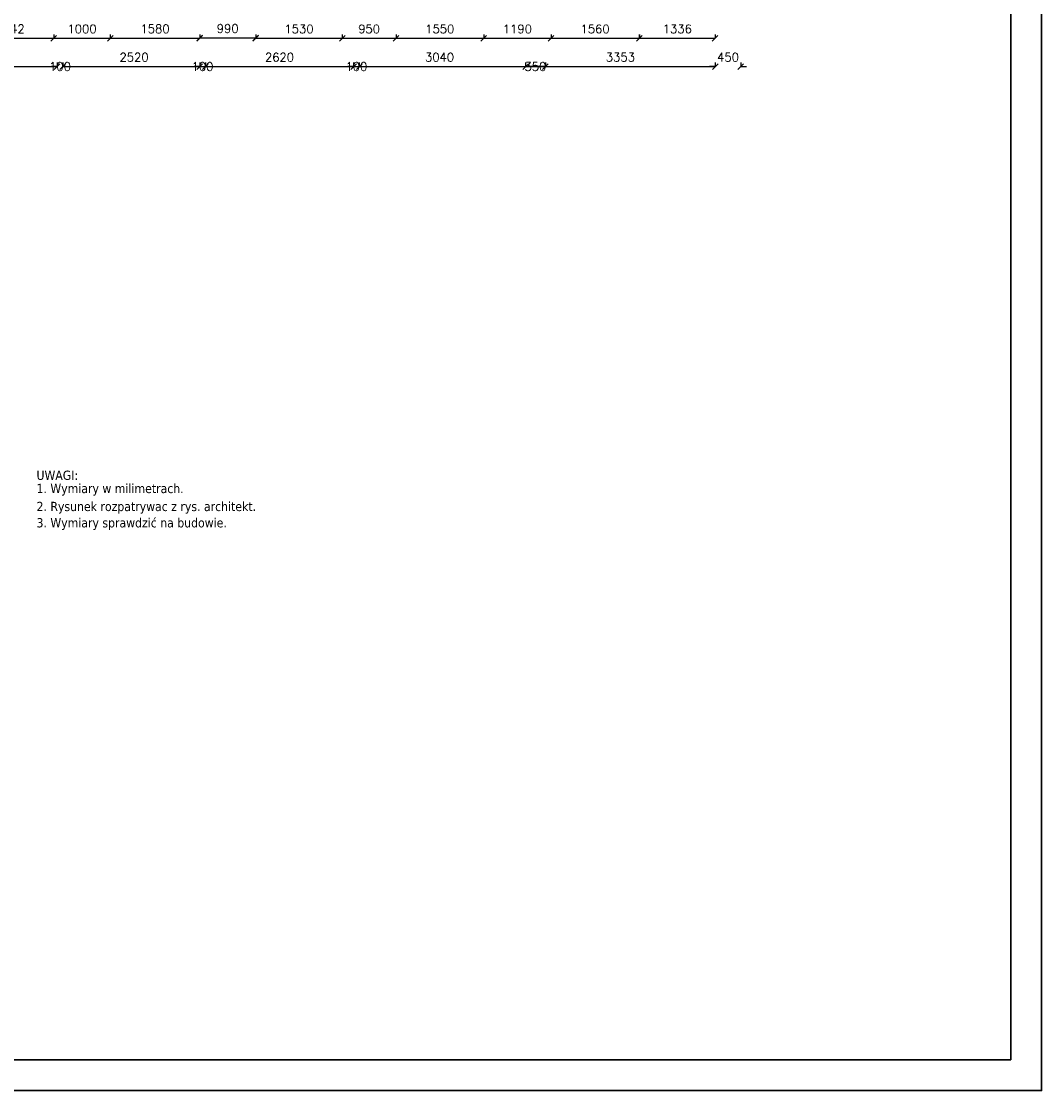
# Model space of a CAD drawing. Header units: millimetres. Extents: x -29041 to 64500, y 110629 to 283923.
# Tile 39 of 49: x 37871 to 55905, y 164218 to 183125. Entities that reach past the tile are written whole.
import ezdxf

# ---------------------------------------------------------------- set-up
doc = ezdxf.new("R2010")
doc.units = ezdxf.units.MM
for name, color, linetype in [('beton', 7, 'Continuous'), ('LC_Rzutnia', 7, 'Continuous'), ('sciany', 7, 'Continuous')]:
    doc.layers.add(name, color=color, linetype=linetype)
doc.layers.add('NIE do druku', color=215, linetype='Continuous', plot=False)
doc.styles.get("Standard").update_dxf_attribs({"font": 'arial.ttf'})
doc.styles.add('TXT 50', font='simplex.shx', dxfattribs={"height": 150})
doc.styles.add('txt150', font='arial.ttf', dxfattribs={"height": 150})
doc.dimstyles.new('wymiary1do50', dxfattribs={"dimtxt": 150, "dimasz": 100, "dimexe": 0.18, "dimexo": 0.066, "dimgap": 90, "dimtad": 1, "dimdec": 0, "dimzin": 0, "dimdsep": 46, "dimtxsty": 'txt150', "dimblk": 'OBLIQUE', "dimcen": 0.09, "dimclrd": 1, "dimclre": 1, "dimadec": 0, "dimazin": 0, "dimtfac": 1, "dimtdec": 0, "dimtix": 1, "dimtofl": 0, "dimtmove": 2, "dimatfit": 3, "dimfxl": 1, "dimtfillclr": 256, "dimtolj": 1, "dimtzin": 0, "dimarcsym": 0})

# ---------------------------------------------------------------- blocks, each defined once
blk = doc.blocks.new('_Oblique')
at = {"layer": 'sciany', "color": 0, "lineweight": -2}
blk.add_line((-0.5, -0.5), (0.5, 0.5), dxfattribs=at)
blk = doc.blocks.new('*D365')
at = {"layer": 'beton', "color": 1, "lineweight": -2}
for p, q in [((36203, 182396), (36203, 182326)), ((36203, 182327), (38503, 182327)), ((38503, 182396), (38503, 182326))]:
    blk.add_line(p, q, dxfattribs=at)
at = {"layer": 'Defpoints', "color": 0}
for p in [(36203, 182397), (38503, 182397), (38503, 182327)]:
    blk.add_point(p, dxfattribs=at)
at = {"layer": 'beton', "color": 1, "lineweight": -2, "xscale": 100, "yscale": 100, "zscale": 100, "rotation": 180}
blk.add_blockref('_Oblique', (36203, 182327), dxfattribs=at)
at = {"layer": 'beton', "color": 1, "lineweight": -2, "xscale": 100, "yscale": 100, "zscale": 100}
blk.add_blockref('_Oblique', (38503, 182327), dxfattribs=at)
at = {"layer": 'beton', "color": 0, "insert": (37353, 182492), "char_height": 150, "attachment_point": 5, "style": 'TXT 50'}
blk.add_mtext('\\A1;2300', dxfattribs=at)
blk = doc.blocks.new('*D366')
at = {"layer": 'beton', "color": 1, "lineweight": -2}
for p, q in [((38503, 182327), (38403, 182327)), ((38503, 182396), (38503, 182326)), ((38603, 182396), (38603, 182326)), ((38603, 182327), (38703, 182327))]:
    blk.add_line(p, q, dxfattribs=at)
at = {"layer": 'Defpoints', "color": 0}
for p in [(38503, 182397), (38603, 182397), (38603, 182327)]:
    blk.add_point(p, dxfattribs=at)
at = {"layer": 'beton', "color": 1, "lineweight": -2, "xscale": 100, "yscale": 100, "zscale": 100}
blk.add_blockref('_Oblique', (38503, 182327), dxfattribs=at)
at = {"layer": 'beton', "color": 1, "lineweight": -2, "xscale": 100, "yscale": 100, "zscale": 100, "rotation": 180}
blk.add_blockref('_Oblique', (38603, 182327), dxfattribs=at)
at = {"layer": 'beton', "color": 0, "insert": (38553, 182327), "char_height": 150, "attachment_point": 5, "style": 'TXT 50'}
blk.add_mtext('\\A1;100', dxfattribs=at)
blk = doc.blocks.new('*D367')
at = {"layer": 'beton', "color": 1, "lineweight": -2}
for p, q in [((38603, 182396), (38603, 182326)), ((38603, 182327), (41123, 182327)), ((41123, 182396), (41123, 182326))]:
    blk.add_line(p, q, dxfattribs=at)
at = {"layer": 'Defpoints', "color": 0}
for p in [(38603, 182397), (41123, 182397), (41123, 182327)]:
    blk.add_point(p, dxfattribs=at)
at = {"layer": 'beton', "color": 1, "lineweight": -2, "xscale": 100, "yscale": 100, "zscale": 100, "rotation": 180}
blk.add_blockref('_Oblique', (38603, 182327), dxfattribs=at)
at = {"layer": 'beton', "color": 1, "lineweight": -2, "xscale": 100, "yscale": 100, "zscale": 100}
blk.add_blockref('_Oblique', (41123, 182327), dxfattribs=at)
at = {"layer": 'beton', "color": 0, "insert": (39863, 182492), "char_height": 150, "attachment_point": 5, "style": 'TXT 50'}
blk.add_mtext('\\A1;2520', dxfattribs=at)
blk = doc.blocks.new('*D368')
at = {"layer": 'beton', "color": 1, "lineweight": -2}
for p, q in [((41123, 182396), (41123, 182326)), ((41123, 182327), (43743, 182327)), ((43743, 182396), (43743, 182326))]:
    blk.add_line(p, q, dxfattribs=at)
at = {"layer": 'Defpoints', "color": 0}
for p in [(41123, 182397), (43743, 182397), (43743, 182327)]:
    blk.add_point(p, dxfattribs=at)
at = {"layer": 'beton', "color": 1, "lineweight": -2, "xscale": 100, "yscale": 100, "zscale": 100, "rotation": 180}
blk.add_blockref('_Oblique', (41123, 182327), dxfattribs=at)
at = {"layer": 'beton', "color": 1, "lineweight": -2, "xscale": 100, "yscale": 100, "zscale": 100}
blk.add_blockref('_Oblique', (43743, 182327), dxfattribs=at)
at = {"layer": 'beton', "color": 0, "insert": (42433, 182492), "char_height": 150, "attachment_point": 5, "style": 'TXT 50'}
blk.add_mtext('\\A1;2620', dxfattribs=at)
blk = doc.blocks.new('*D369')
at = {"layer": 'beton', "color": 1, "lineweight": -2}
for p, q in [((43743, 182396), (43743, 182326)), ((43743, 182327), (46783, 182327)), ((46783, 182396), (46783, 182326))]:
    blk.add_line(p, q, dxfattribs=at)
at = {"layer": 'Defpoints', "color": 0}
for p in [(43743, 182397), (46783, 182397), (46783, 182327)]:
    blk.add_point(p, dxfattribs=at)
at = {"layer": 'beton', "color": 1, "lineweight": -2, "xscale": 100, "yscale": 100, "zscale": 100, "rotation": 180}
blk.add_blockref('_Oblique', (43743, 182327), dxfattribs=at)
at = {"layer": 'beton', "color": 1, "lineweight": -2, "xscale": 100, "yscale": 100, "zscale": 100}
blk.add_blockref('_Oblique', (46783, 182327), dxfattribs=at)
at = {"layer": 'beton', "color": 0, "insert": (45263, 182492), "char_height": 150, "attachment_point": 5, "style": 'TXT 50'}
blk.add_mtext('\\A1;3040', dxfattribs=at)
blk = doc.blocks.new('*D370')
at = {"layer": 'beton', "color": 1, "lineweight": -2}
for p, q in [((46783, 182396), (46783, 182326)), ((46783, 182327), (50136, 182327)), ((50136, 182396), (50136, 182326))]:
    blk.add_line(p, q, dxfattribs=at)
at = {"layer": 'Defpoints', "color": 0}
for p in [(46783, 182397), (50136, 182397), (50136, 182327)]:
    blk.add_point(p, dxfattribs=at)
at = {"layer": 'beton', "color": 1, "lineweight": -2, "xscale": 100, "yscale": 100, "zscale": 100, "rotation": 180}
blk.add_blockref('_Oblique', (46783, 182327), dxfattribs=at)
at = {"layer": 'beton', "color": 1, "lineweight": -2, "xscale": 100, "yscale": 100, "zscale": 100}
blk.add_blockref('_Oblique', (50136, 182327), dxfattribs=at)
at = {"layer": 'beton', "color": 0, "insert": (48459, 182492), "char_height": 150, "attachment_point": 5, "style": 'TXT 50'}
blk.add_mtext('\\A1;3353', dxfattribs=at)
blk = doc.blocks.new('*D371')
at = {"layer": 'beton', "color": 1, "lineweight": -2}
for p, q in [((50136, 182327), (50036, 182327)), ((50136, 182396), (50136, 182326)), ((50586, 182396), (50586, 182326)), ((50586, 182327), (50686, 182327))]:
    blk.add_line(p, q, dxfattribs=at)
at = {"layer": 'Defpoints', "color": 0}
for p in [(50136, 182397), (50586, 182397), (50586, 182327)]:
    blk.add_point(p, dxfattribs=at)
at = {"layer": 'beton', "color": 1, "lineweight": -2, "xscale": 100, "yscale": 100, "zscale": 100}
blk.add_blockref('_Oblique', (50136, 182327), dxfattribs=at)
at = {"layer": 'beton', "color": 1, "lineweight": -2, "xscale": 100, "yscale": 100, "zscale": 100, "rotation": 180}
blk.add_blockref('_Oblique', (50586, 182327), dxfattribs=at)
at = {"layer": 'beton', "color": 0, "insert": (50361, 182492), "char_height": 150, "attachment_point": 5, "style": 'TXT 50'}
blk.add_mtext('\\A1;450', dxfattribs=at)
blk = doc.blocks.new('*D372')
at = {"layer": 'beton', "color": 1, "lineweight": -2}
for p, q in [((46783, 182396), (46783, 182326)), ((47133, 182327), (46783, 182327)), ((47133, 182396), (47133, 182326))]:
    blk.add_line(p, q, dxfattribs=at)
at = {"layer": 'Defpoints', "color": 0}
for p in [(46783, 182397), (46783, 182327), (47133, 182397)]:
    blk.add_point(p, dxfattribs=at)
at = {"layer": 'beton', "color": 1, "lineweight": -2, "xscale": 100, "yscale": 100, "zscale": 100, "rotation": 180}
blk.add_blockref('_Oblique', (46783, 182327), dxfattribs=at)
at = {"layer": 'beton', "color": 1, "lineweight": -2, "xscale": 100, "yscale": 100, "zscale": 100}
blk.add_blockref('_Oblique', (47133, 182327), dxfattribs=at)
at = {"layer": 'beton', "color": 0, "insert": (46958, 182327), "char_height": 150, "attachment_point": 5, "style": 'TXT 50'}
blk.add_mtext('\\A1;350', dxfattribs=at)
blk = doc.blocks.new('*D373')
at = {"layer": 'beton', "color": 1, "lineweight": -2}
for p, q in [((43743, 182327), (43643, 182327)), ((43743, 182396), (43743, 182326)), ((43843, 182396), (43843, 182326)), ((43843, 182327), (43943, 182327))]:
    blk.add_line(p, q, dxfattribs=at)
at = {"layer": 'Defpoints', "color": 0}
for p in [(43743, 182397), (43843, 182397), (43843, 182327)]:
    blk.add_point(p, dxfattribs=at)
at = {"layer": 'beton', "color": 1, "lineweight": -2, "xscale": 100, "yscale": 100, "zscale": 100}
blk.add_blockref('_Oblique', (43743, 182327), dxfattribs=at)
at = {"layer": 'beton', "color": 1, "lineweight": -2, "xscale": 100, "yscale": 100, "zscale": 100, "rotation": 180}
blk.add_blockref('_Oblique', (43843, 182327), dxfattribs=at)
at = {"layer": 'beton', "color": 0, "insert": (43793, 182327), "char_height": 150, "attachment_point": 5, "style": 'TXT 50'}
blk.add_mtext('\\A1;100', dxfattribs=at)
blk = doc.blocks.new('*D374')
at = {"layer": 'beton', "color": 1, "lineweight": -2}
for p, q in [((41023, 182327), (40923, 182327)), ((41023, 182396), (41023, 182326)), ((41123, 182396), (41123, 182326)), ((41123, 182327), (41223, 182327))]:
    blk.add_line(p, q, dxfattribs=at)
at = {"layer": 'Defpoints', "color": 0}
for p in [(41023, 182397), (41023, 182327), (41123, 182397)]:
    blk.add_point(p, dxfattribs=at)
at = {"layer": 'beton', "color": 1, "lineweight": -2, "xscale": 100, "yscale": 100, "zscale": 100}
blk.add_blockref('_Oblique', (41023, 182327), dxfattribs=at)
at = {"layer": 'beton', "color": 1, "lineweight": -2, "xscale": 100, "yscale": 100, "zscale": 100, "rotation": 180}
blk.add_blockref('_Oblique', (41123, 182327), dxfattribs=at)
at = {"layer": 'beton', "color": 0, "insert": (41073, 182327), "char_height": 150, "attachment_point": 5, "style": 'TXT 50'}
blk.add_mtext('\\A1;100', dxfattribs=at)
blk = doc.blocks.new('*D381')
at = {"layer": 'beton', "color": 1, "lineweight": -2}
for p, q in [((36900, 182895), (36900, 182828)), ((36900, 182828), (38443, 182828)), ((38443, 182895), (38443, 182828))]:
    blk.add_line(p, q, dxfattribs=at)
at = {"layer": 'Defpoints', "color": 0}
for p in [(36900, 182896), (38443, 182896), (38443, 182828)]:
    blk.add_point(p, dxfattribs=at)
at = {"layer": 'beton', "color": 1, "lineweight": -2, "xscale": 100, "yscale": 100, "zscale": 100, "rotation": 180}
blk.add_blockref('_Oblique', (36900, 182828), dxfattribs=at)
at = {"layer": 'beton', "color": 1, "lineweight": -2, "xscale": 100, "yscale": 100, "zscale": 100}
blk.add_blockref('_Oblique', (38443, 182828), dxfattribs=at)
at = {"layer": 'beton', "color": 0, "insert": (37672, 182993), "char_height": 150, "attachment_point": 5, "style": 'TXT 50'}
blk.add_mtext('\\A1;1542', dxfattribs=at)
blk = doc.blocks.new('*D382')
at = {"layer": 'beton', "color": 1, "lineweight": -2}
for p, q in [((38443, 182895), (38443, 182826)), ((39443, 182895), (39443, 182826)), ((38443, 182827), (39443, 182827))]:
    blk.add_line(p, q, dxfattribs=at)
at = {"layer": 'Defpoints', "color": 0}
for p in [(38443, 182896), (39443, 182896), (39443, 182827)]:
    blk.add_point(p, dxfattribs=at)
at = {"layer": 'beton', "color": 1, "lineweight": -2, "xscale": 100, "yscale": 100, "zscale": 100, "rotation": 180}
blk.add_blockref('_Oblique', (38443, 182827), dxfattribs=at)
at = {"layer": 'beton', "color": 1, "lineweight": -2, "xscale": 100, "yscale": 100, "zscale": 100}
blk.add_blockref('_Oblique', (39443, 182827), dxfattribs=at)
at = {"layer": 'beton', "color": 0, "insert": (38943, 182992), "char_height": 150, "attachment_point": 5, "style": 'TXT 50'}
blk.add_mtext('\\A1;1000', dxfattribs=at)
blk = doc.blocks.new('*D383')
at = {"layer": 'beton', "color": 1, "lineweight": -2}
for p, q in [((39443, 182895), (39443, 182828)), ((41023, 182895), (41023, 182828)), ((39443, 182828), (41023, 182828))]:
    blk.add_line(p, q, dxfattribs=at)
at = {"layer": 'Defpoints', "color": 0}
for p in [(39443, 182896), (41023, 182896), (41023, 182828)]:
    blk.add_point(p, dxfattribs=at)
at = {"layer": 'beton', "color": 1, "lineweight": -2, "xscale": 100, "yscale": 100, "zscale": 100, "rotation": 180}
blk.add_blockref('_Oblique', (39443, 182828), dxfattribs=at)
at = {"layer": 'beton', "color": 1, "lineweight": -2, "xscale": 100, "yscale": 100, "zscale": 100}
blk.add_blockref('_Oblique', (41023, 182828), dxfattribs=at)
at = {"layer": 'beton', "color": 0, "insert": (40233, 182993), "char_height": 150, "attachment_point": 5, "style": 'TXT 50'}
blk.add_mtext('\\A1;1580', dxfattribs=at)
blk = doc.blocks.new('*D384')
at = {"layer": 'beton', "color": 1, "lineweight": -2}
for p, q in [((41023, 182895), (41023, 182834)), ((41023, 182834), (42013, 182834)), ((42013, 182895), (42013, 182834))]:
    blk.add_line(p, q, dxfattribs=at)
at = {"layer": 'Defpoints', "color": 0}
for p in [(41023, 182896), (42013, 182896), (42013, 182834)]:
    blk.add_point(p, dxfattribs=at)
at = {"layer": 'beton', "color": 1, "lineweight": -2, "xscale": 100, "yscale": 100, "zscale": 100, "rotation": 180}
blk.add_blockref('_Oblique', (41023, 182834), dxfattribs=at)
at = {"layer": 'beton', "color": 1, "lineweight": -2, "xscale": 100, "yscale": 100, "zscale": 100}
blk.add_blockref('_Oblique', (42013, 182834), dxfattribs=at)
at = {"layer": 'beton', "color": 0, "insert": (41518, 182999), "char_height": 150, "attachment_point": 5, "style": 'TXT 50'}
blk.add_mtext('\\A1;990', dxfattribs=at)
blk = doc.blocks.new('*D385')
at = {"layer": 'beton', "color": 1, "lineweight": -2}
for p, q in [((42013, 182895), (42013, 182826)), ((43543, 182895), (43543, 182826)), ((42013, 182826), (43543, 182826))]:
    blk.add_line(p, q, dxfattribs=at)
at = {"layer": 'Defpoints', "color": 0}
for p in [(42013, 182896), (43543, 182896), (43543, 182826)]:
    blk.add_point(p, dxfattribs=at)
at = {"layer": 'beton', "color": 1, "lineweight": -2, "xscale": 100, "yscale": 100, "zscale": 100, "rotation": 180}
blk.add_blockref('_Oblique', (42013, 182826), dxfattribs=at)
at = {"layer": 'beton', "color": 1, "lineweight": -2, "xscale": 100, "yscale": 100, "zscale": 100}
blk.add_blockref('_Oblique', (43543, 182826), dxfattribs=at)
at = {"layer": 'beton', "color": 0, "insert": (42778, 182991), "char_height": 150, "attachment_point": 5, "style": 'TXT 50'}
blk.add_mtext('\\A1;1530', dxfattribs=at)
blk = doc.blocks.new('*D386')
at = {"layer": 'beton', "color": 1, "lineweight": -2}
for p, q in [((43543, 182895), (43543, 182826)), ((44493, 182895), (44493, 182826)), ((43543, 182826), (44493, 182826))]:
    blk.add_line(p, q, dxfattribs=at)
at = {"layer": 'Defpoints', "color": 0}
for p in [(43543, 182896), (44493, 182896), (44493, 182826)]:
    blk.add_point(p, dxfattribs=at)
at = {"layer": 'beton', "color": 1, "lineweight": -2, "xscale": 100, "yscale": 100, "zscale": 100, "rotation": 180}
blk.add_blockref('_Oblique', (43543, 182826), dxfattribs=at)
at = {"layer": 'beton', "color": 1, "lineweight": -2, "xscale": 100, "yscale": 100, "zscale": 100}
blk.add_blockref('_Oblique', (44493, 182826), dxfattribs=at)
at = {"layer": 'beton', "color": 0, "insert": (44018, 182991), "char_height": 150, "attachment_point": 5, "style": 'TXT 50'}
blk.add_mtext('\\A1;950', dxfattribs=at)
blk = doc.blocks.new('*D387')
at = {"layer": 'beton', "color": 1, "lineweight": -2}
for p, q in [((44493, 182895), (44493, 182826)), ((46043, 182895), (46043, 182826)), ((44493, 182826), (46043, 182826))]:
    blk.add_line(p, q, dxfattribs=at)
at = {"layer": 'Defpoints', "color": 0}
for p in [(44493, 182896), (46043, 182896), (46043, 182826)]:
    blk.add_point(p, dxfattribs=at)
at = {"layer": 'beton', "color": 1, "lineweight": -2, "xscale": 100, "yscale": 100, "zscale": 100, "rotation": 180}
blk.add_blockref('_Oblique', (44493, 182826), dxfattribs=at)
at = {"layer": 'beton', "color": 1, "lineweight": -2, "xscale": 100, "yscale": 100, "zscale": 100}
blk.add_blockref('_Oblique', (46043, 182826), dxfattribs=at)
at = {"layer": 'beton', "color": 0, "insert": (45268, 182991), "char_height": 150, "attachment_point": 5, "style": 'TXT 50'}
blk.add_mtext('\\A1;1550', dxfattribs=at)
blk = doc.blocks.new('*D388')
at = {"layer": 'beton', "color": 1, "lineweight": -2}
for p, q in [((46043, 182895), (46043, 182826)), ((47233, 182895), (47233, 182826)), ((46043, 182826), (47233, 182826))]:
    blk.add_line(p, q, dxfattribs=at)
at = {"layer": 'Defpoints', "color": 0}
for p in [(46043, 182896), (47233, 182896), (47233, 182826)]:
    blk.add_point(p, dxfattribs=at)
at = {"layer": 'beton', "color": 1, "lineweight": -2, "xscale": 100, "yscale": 100, "zscale": 100, "rotation": 180}
blk.add_blockref('_Oblique', (46043, 182826), dxfattribs=at)
at = {"layer": 'beton', "color": 1, "lineweight": -2, "xscale": 100, "yscale": 100, "zscale": 100}
blk.add_blockref('_Oblique', (47233, 182826), dxfattribs=at)
at = {"layer": 'beton', "color": 0, "insert": (46638, 182991), "char_height": 150, "attachment_point": 5, "style": 'TXT 50'}
blk.add_mtext('\\A1;1190', dxfattribs=at)
blk = doc.blocks.new('*D389')
at = {"layer": 'beton', "color": 1, "lineweight": -2}
for p, q in [((47233, 182895), (47233, 182825)), ((48793, 182895), (48793, 182825)), ((47233, 182826), (48793, 182826))]:
    blk.add_line(p, q, dxfattribs=at)
at = {"layer": 'Defpoints', "color": 0}
for p in [(47233, 182896), (48793, 182896), (48793, 182826)]:
    blk.add_point(p, dxfattribs=at)
at = {"layer": 'beton', "color": 1, "lineweight": -2, "xscale": 100, "yscale": 100, "zscale": 100, "rotation": 180}
blk.add_blockref('_Oblique', (47233, 182826), dxfattribs=at)
at = {"layer": 'beton', "color": 1, "lineweight": -2, "xscale": 100, "yscale": 100, "zscale": 100}
blk.add_blockref('_Oblique', (48793, 182826), dxfattribs=at)
at = {"layer": 'beton', "color": 0, "insert": (48013, 182991), "char_height": 150, "attachment_point": 5, "style": 'TXT 50'}
blk.add_mtext('\\A1;1560', dxfattribs=at)
blk = doc.blocks.new('*D390')
at = {"layer": 'beton', "color": 1, "lineweight": -2}
for p, q in [((48797, 182895), (48797, 182826)), ((50133, 182895), (50133, 182826)), ((48797, 182827), (50133, 182827))]:
    blk.add_line(p, q, dxfattribs=at)
at = {"layer": 'Defpoints', "color": 0}
for p in [(48797, 182896), (50133, 182896), (50133, 182827)]:
    blk.add_point(p, dxfattribs=at)
at = {"layer": 'beton', "color": 1, "lineweight": -2, "xscale": 100, "yscale": 100, "zscale": 100, "rotation": 180}
blk.add_blockref('_Oblique', (48797, 182827), dxfattribs=at)
at = {"layer": 'beton', "color": 1, "lineweight": -2, "xscale": 100, "yscale": 100, "zscale": 100}
blk.add_blockref('_Oblique', (50133, 182827), dxfattribs=at)
at = {"layer": 'beton', "color": 0, "insert": (49465, 182992), "char_height": 150, "attachment_point": 5, "style": 'TXT 50'}
blk.add_mtext('\\A1;1336', dxfattribs=at)

msp = doc.modelspace()

# ---------------------------------------------------------------- linework, layer by layer
at = {"layer": 'LC_Rzutnia', "lineweight": 30}
msp.add_lwpolyline([(-5355.79639, 206701.39254), (55359.83371, 206701.39254), (55359.83371, 164763.60218), (-5355.79639, 164763.60218)], close=True, dxfattribs=at)
at = {"layer": 'NIE do druku', "lineweight": 30}
msp.add_lwpolyline([(-5900.99506, 207246.5912), (55905.03237, 207246.5912), (55905.03237, 164218.40352), (-5900.99506, 164218.40352)], close=True, dxfattribs=at)

# ---------------------------------------------------------------- texts
at = {"layer": 'beton', "char_height": 163.4330203, "attachment_point": 1}
for s, insert, width in [('{\\fTahoma|b0|i0|c238|p32;UWAGI:}', (38138.87984, 175181.18915), 1500.79824), ('{\\fTahoma|b0|i0|c238|p32;1. Wymiary w milimetrach.}', (38138.87984, 174947.90915), 4081.325438), ('{\\fTahoma|b0|i0|c238|p32;2. Rysunek rozpatrywac z rys. architekt.}', (38138.87984, 174629.67533), 4081.325472), ('{\\fTahoma|b0|i0|c238|p32;3. Wymiary sprawdzić na budowie.}', (38138.87984, 174340.87218), 4081.325438)]:
    msp.add_mtext(s, dxfattribs=dict(at, insert=insert, width=width))

# ---------------------------------------------------------------- dimensions: what is measured, and where the dimension line sits
at = {"layer": 'beton'}
for base, p1, p2, picture, middle in [((38442.73327, 182828.48078), (36900.40298, 182895.52862), (38442.73327, 182895.52862), '*D381', (37671.56812, 182993.48078)), ((39442.73327, 182826.65401), (38442.73327, 182895.52862), (39442.73327, 182895.52862), '*D382', (38942.73327, 182991.65401)), ((41022.73327, 182827.91887), (39442.73327, 182895.52862), (41022.73327, 182895.52862), '*D383', (40232.73327, 182992.91887)), ((42012.73327, 182834.45961), (41022.73327, 182895.52862), (42012.73327, 182895.52862), '*D384', (41517.73327, 182999.45961)), ((43542.73327, 182826.10197), (42012.73327, 182895.52862), (43542.73327, 182895.52862), '*D385', (42777.73327, 182991.10197)), ((44492.73327, 182826.10197), (43542.73327, 182895.52862), (44492.73327, 182895.52862), '*D386', (44017.73327, 182991.10197)), ((46042.73327, 182826.02848), (44492.73327, 182895.52862), (46042.73327, 182895.52862), '*D387', (45267.73327, 182991.02848)), ((47232.73327, 182826.42619), (46042.73327, 182895.52862), (47232.73327, 182895.52862), '*D388', (46637.73327, 182991.42619)), ((48792.73327, 182825.65039), (47232.73327, 182895.52862), (48792.73327, 182895.52862), '*D389', (48012.73327, 182990.65039)), ((50132.73327, 182826.54926), (48796.86048, 182895.52862), (50132.73327, 182895.52862), '*D390', (49464.79687, 182991.54926)), ((38502.73327, 182326.54926), (36202.73327, 182396.54926), (38502.73327, 182396.54926), '*D365', (37352.73327, 182491.54926)), ((41122.73327, 182326.54926), (38602.73327, 182396.54926), (41122.73327, 182396.54926), '*D367', (39862.73327, 182491.54926)), ((43742.73327, 182326.54926), (41122.73327, 182396.54926), (43742.73327, 182396.54926), '*D368', (42432.73327, 182491.54926)), ((46782.73327, 182326.54926), (43742.73327, 182396.54926), (46782.73327, 182396.54926), '*D369', (45262.73327, 182491.54926)), ((50135.58604, 182326.54926), (46782.73327, 182396.54926), (50135.58604, 182396.54926), '*D370', (48459.15965, 182491.54926)), ((50585.58604, 182326.54926), (50135.58604, 182396.54926), (50585.58604, 182396.54926), '*D371', (50360.58604, 182491.54926))]:
    dim = msp.add_linear_dim(base=base, p1=p1, p2=p2, dimstyle='wymiary1do50', override={"dimtxsty": 'TXT 50'}, dxfattribs=at)
    dim.commit()
    dim.dimension.update_dxf_attribs({"geometry": picture, "text_midpoint": middle})
for base, p1, p2, picture, middle in [((38602.73327, 182326.54926), (38502.73327, 182396.54926), (38602.73327, 182396.54926), '*D366', (38552.73327, 182326.54926)), ((41022.73327, 182326.54926), (41122.73327, 182396.54926), (41022.73327, 182396.54926), '*D374', (41072.73327, 182326.54926)), ((43842.73327, 182326.54926), (43742.73327, 182396.54926), (43842.73327, 182396.54926), '*D373', (43792.73327, 182326.54926)), ((46782.73327, 182326.54926), (47132.73327, 182396.54926), (46782.73327, 182396.54926), '*D372', (46957.73327, 182326.54926))]:
    dim = msp.add_linear_dim(base=base, p1=p1, p2=p2, dimstyle='wymiary1do50', override={"dimtxsty": 'TXT 50'}, dxfattribs=at)
    dim.commit()
    dim.dimension.update_dxf_attribs({"geometry": picture, "text_midpoint": middle, "dimtype": 160})

doc.saveas('drawing.dxf')
